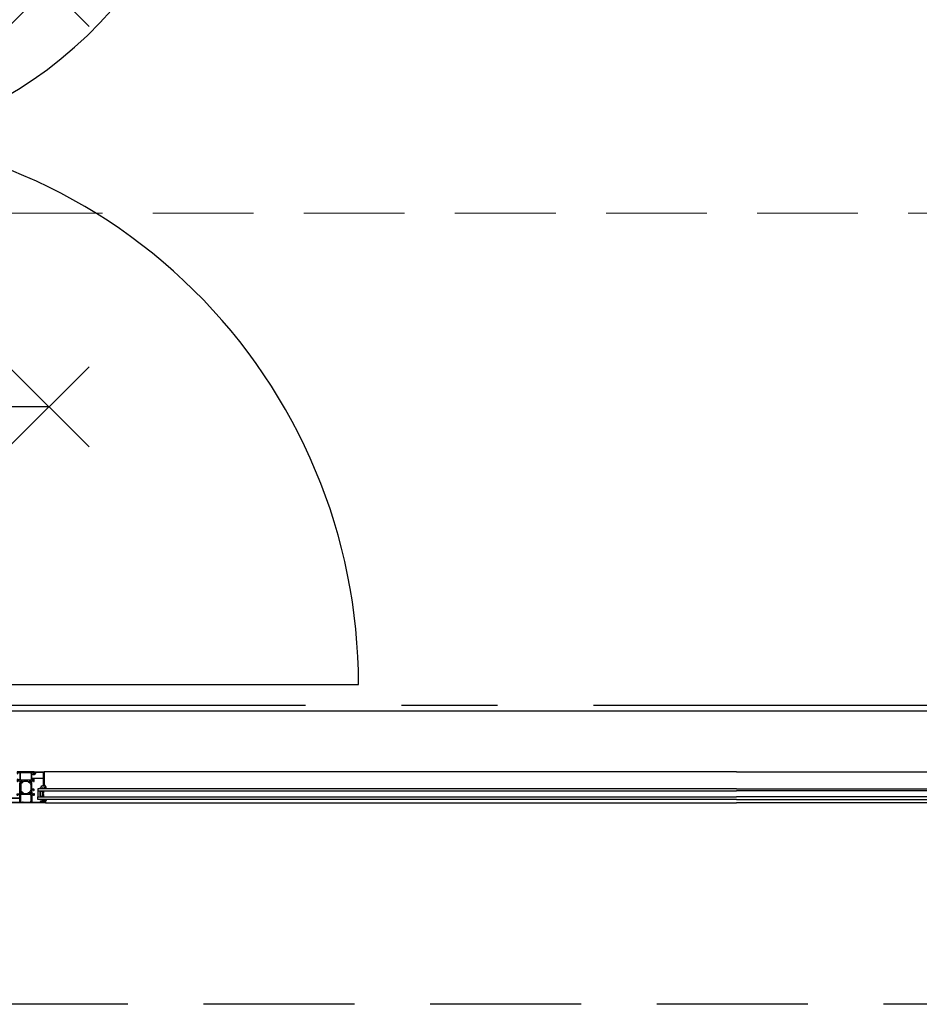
# Model space of a CAD drawing. Header units: millimetres. Extents: x 111285 to 237437, y -9513 to 52045.
# Tile 24 of 117: x 134059 to 135845, y 0 to 1956. Entities that reach past the tile are written whole.
import ezdxf

# ---------------------------------------------------------------- set-up
doc = ezdxf.new("R2010")
doc.units = ezdxf.units.MM
doc.header["$LTSCALE"] = 100
for name, pattern in [('CENTER', [50.8, 31.75, -6.35, 6.35, -6.35]), ('DASHED', [0.75, 0.5, -0.25]), ('DASHED3', [4.5, 3, -1.5])]:
    doc.linetypes.add(name, pattern=pattern)
doc.layers.get('0').update_dxf_attribs({"color": 252})
for name, color, linetype in [('0-aanzicht', 252, 'Continuous'), ('0-BRANDWEER', 252, 'Continuous'), ('0-BUITENKOZIJNEN', 252, 'Continuous'), ('0-HOOFDSTRAMIEN', 1, 'CENTER'), ('_32--BINNENKOZIJN', 1, 'Continuous')]:
    doc.layers.add(name, color=color, linetype=linetype)
doc.layers.add('X-ref binnenlijn', color=252, linetype='Continuous', plot=False)
doc.linetypes.add('ZIGZAG', pattern='A,0.00254,-5.08,[131,ltypeshp.shx,S=5.08,R=0,X=-5.08,Y=0],-10.16,[131,ltypeshp.shx,S=5.08,R=180,X=5.08,Y=0],-5.08', length=20.32254)

# ---------------------------------------------------------------- blocks, each defined once
blk = doc.blocks.new('U-STRAMIEN')
at = {"layer": '0-HOOFDSTRAMIEN', "ltscale": 0.3}
blk.add_lwpolyline([(-5000, 0), (68000, 0)], dxfattribs=at)
blk = doc.blocks.new('60 minuten zelfsluitend')
at = {"layer": '0-BRANDWEER', "color": 1}
for points in [[(-1209.1, 159.1), (-890.9, -159.1), (-572.7, 159.1)], [(-1209.1, -159.1), (-890.9, 159.1), (-572.7, -159.1)], [(572.7, 159.1), (890.9, -159.1), (1209.1, 159.1)], [(572.7, -159.1), (890.9, 159.1), (1209.1, -159.1)], [(-600, 0), (-400, 150), (0, -150), (400, 150), (600, 0)], [(-1050, 0), (1050, 0)]]:
    blk.add_lwpolyline(points, dxfattribs=at)
blk = doc.blocks.new('S 12')
at = {"layer": '_32--BINNENKOZIJN'}
blk.add_lwpolyline([(-52.5, 56.6), (-52.5, 1144.8)], dxfattribs=at)
for centre, radius, start, end in [((-52.5, 44.1), 1100.7, 90, 180.7358), ((-1933.6, 35.6), 822.3, 11.8902, 90.5494)]:
    blk.add_arc(centre, radius, start, end, dxfattribs=at)
at = {"layer": '_32--BINNENKOZIJN', "xscale": -0.5, "yscale": 0.5, "zscale": 0.4999999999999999, "rotation": 90}
blk.add_blockref('60 minuten zelfsluitend', (-1439, 5.1), dxfattribs=at)
at = {"layer": '_32--BINNENKOZIJN', "extrusion": (0, 0, -1), "xscale": -0.5, "yscale": 0.5, "zscale": -0.5, "rotation": 90}
blk.add_blockref('60 minuten zelfsluitend', (604, 5.1), dxfattribs=at)
blk = doc.blocks.new('P-71191BLOCK')
at = {"layer": '0-BUITENKOZIJNEN', "linetype": 'Continuous', "ltscale": 0.25}
blk.add_lwpolyline([(14.4, 46.4), (13, 45.6), (12.5, 45.6, -0.414214), (12.3, 45.8), (12.3, 49.6, -0.414214), (12.5, 49.8), (14.5, 49, 0.9366), (14.9, 48.8), (15.9, 50.5, 0.577375), (15.7, 51), (12.1, 51, -0.414214), (11.4, 51.7), (11.4, 54.2, -0.414214), (11.7, 54.5), (12.3, 54.5, 1), (12.3, 55.5), (9.1, 55.5, 0.412335), (8.3, 54.7, 0.416094), (8.5, 54.5), (9.7, 54.5, -0.414214), (9.9, 54.3), (9.9, 51.5, -0.414214), (9.4, 51), (-3.9, 51, -0.410557), (-4.4, 51.5), (-4.6, 67), (-4.6, 69.5, -0.414214), (-4.1, 70), (-3.2, 70, -0.414214), (-3, 69.8), (-3, 68.9, 1), (-2.2, 68.9), (-2.2, 72, 0.414214), (-2.7, 72.5), (-3, 72.5, 0.414214), (-3.2, 72.3), (-3.2, 71.7, -0.414214), (-3.7, 71.2), (-4.3, 71.2, -0.414214), (-4.8, 71.7), (-4.8, 76.3, -0.414214), (-4.3, 76.8), (-3.7, 76.8, -0.414214), (-3.2, 76.3), (-3.2, 75.7, 0.414214), (-3, 75.5), (-2.7, 75.5, 0.414214), (-2.2, 76), (-2.2, 77.5, 0.414214), (-2.7, 78), (-5.7, 78, 0.414214), (-6.2, 77.5), (-6.2, 0.5, 0.414214), (-5.7, 0), (3.5, 0, 0.414214), (4, 0.5), (4, 2, 0.414214), (3.5, 2.5), (3.4, 2.5, 0.414214), (3.2, 2.3), (3.2, 2, -1), (1.6, 2), (1.6, 6, -1), (3.2, 6), (3.2, 5.7, 0.414214), (3.4, 5.5), (3.5, 5.5, 0.414214), (4, 6), (4, 26.5, -0.414214), (4.5, 27), (10, 27, -0.414214), (10.5, 26.5), (10.5, 23.4, -0.414214), (10.3, 23.2), (8.7, 23.2, 0.414214), (8.5, 23, 0.414214), (9.3, 22.2), (11.6, 22.2, 0.414214), (12.1, 22.7), (12.1, 26.8, -0.414214), (12.3, 27), (15.7, 27, 0.577351), (15.9, 27.5), (14.9, 29.2, 0.936617), (14.5, 29), (12.5, 28.2, -0.414214), (12.3, 28.4), (12.3, 32.2, -0.414214), (12.5, 32.4), (13, 32.4), (14.4, 31.6, 0.999993), (14.8, 31.6), (14.8, 32, 0.267949), (13.3, 34.6), (12.8, 34.8, -0.267949), (12.3, 35.7), (12.3, 42.3, -0.267949), (12.8, 43.2), (13.3, 43.4, 0.267949), (14.8, 46), (14.8, 46.4, 0.999992)], format="xyb", close=True, dxfattribs=at)
at = {"layer": '0-BUITENKOZIJNEN', "linetype": 'Continuous'}
for points in [[(-4.8, 28.9), (-4.8, 32.1, -0.414214), (-4.6, 32.3), (-4.4, 32.3, 0.414214), (-4.2, 32.5), (-4.2, 33.6, 0.414214), (-4.4, 33.8), (-4.6, 33.8, -0.414214), (-4.8, 34), (-4.8, 47.5, -0.414214), (-4.6, 47.7), (-4.4, 47.7, 0.414214), (-4.2, 47.9), (-4.2, 49, -0.414214), (-4, 49.2), (-2.9, 49.2, 0.414214), (-2.7, 49.4, -0.414214), (-2.5, 49.6), (8.8, 49.6, -0.414214), (9, 49.4, 0.414214), (9.2, 49.2), (10.3, 49.2, -0.414214), (10.5, 49), (10.5, 29, -0.414214), (10.3, 28.8), (9.2, 28.8, 0.414214), (9, 28.6, -0.414214), (8.8, 28.4), (4.2, 28.4, -0.414214), (4, 28.6, 0.414214), (3.8, 28.8), (2.8, 28.8, 0.414214), (2.6, 28.6, -0.414214), (2.4, 28.4), (-4.3, 28.4, -0.414214)], [(-0.1, 1.4), (-4.3, 1.4, -0.414214), (-4.8, 1.9), (-4.8, 26.5, -0.414214), (-4.3, 27), (2.1, 27, -0.414214), (2.6, 26.5), (2.6, 8.7, -0.414214), (2.1, 8.2), (1.9, 8.2, 0.414214), (0.4, 6.7), (0.4, 1.9, -0.414214)]]:
    blk.add_lwpolyline(points, format="xyb", close=True, dxfattribs=at)
blk = doc.blocks.new('P-70157BLOCK')
at = {"layer": '0-BUITENKOZIJNEN', "linetype": 'Continuous'}
for points in [[(14.5, 4.8, -0.536675), (14.3, 5.1, -0.301511), (16.2, 6.3), (18, 6.3, -0.414214), (18.5, 5.8), (18.5, -27.2, -0.414214), (18, -27.7), (16.2, -27.7, -0.301511), (14.3, -26.5, -0.536675), (14.5, -26.2), (16.2, -26.2, 0.414214), (16.7, -25.7), (16.7, -23.2, 0.414214), (16.2, -22.7), (2.7, -22.7, 0.414214), (2.2, -23.2), (2.2, -25.7, 0.414214), (2.7, -26.2), (4.1, -26.2, -0.553992), (4.3, -26.5, -0.287008), (2.7, -27.5), (-0.1, -27.5, -0.414214), (-1.1, -26.5), (-1.1, -26.4, -0.414214), (-0.9, -26.2), (0.3, -26.2, 0.414214), (0.5, -26), (0.5, -23.4, 0.414214), (-0.2, -22.7), (-0.2, -22.7), (-2.9, -22.7), (-2.9, -22.7, -0.57735), (-3.1, -22.3), (-2.8, -21.6), (-2.1, -20.5, -1), (-1.8, -20.7), (-0.3, -21.3, 0.534511), (0, -21.1), (0, -21.1), (0, -17.5, 0.414214), (-0.2, -17.3), (-0.7, -17.3), (-0.7, -17.3), (-2.1, -18.1, -1.077346), (-2.5, -18.1), (-2.5, -17.7, -0.267949), (-1, -15.1), (-1, -15.1), (-0.5, -14.9, 0.267949), (0, -14), (0, -10.7), (0, -10.7), (0, -7.4, 0.267949), (-0.5, -6.5), (-0.5, -6.5), (-1, -6.3, -0.267949), (-2.5, -3.7), (-2.5, -3.7), (-2.5, -3.3, -1.077346), (-2.1, -3.3), (-0.7, -4.1), (-0.2, -4.1, 0.414214), (0, -3.9), (0, -3.9), (0, -0.3), (0, -0.3, 0.534511), (-0.3, -0.1), (-1.8, -0.7), (-1.8, -0.7, -1), (-2.1, -0.9), (-2.1, -0.9), (-2.8, 0.2), (-2.8, 0.2), (-3.1, 0.8, -0.57735), (-2.9, 1.3), (-2.9, 1.3), (-0.2, 1.3, 0.414214), (0.5, 2), (0.5, 4.6, 0.414214), (0.3, 4.8), (-0.9, 4.8, -0.414214), (-1.1, 5), (-1.1, 5.1, -0.414214), (-0.1, 6.1), (2.7, 6.1, -0.287008), (4.3, 5.1, -0.553992), (4.1, 4.8), (2.7, 4.8, 0.414214), (2.2, 4.3), (2.2, 1.8, 0.414214), (2.7, 1.3), (16.2, 1.3, 0.414214), (16.7, 1.8), (16.7, 4.3, 0.414214), (16.2, 4.8)], [(17.1, -5.7), (17.1, -5.7), (17.1, -2.2), (17.1, -2.2, 0.414214), (16.9, -2, -0.414214), (16.7, -1.8), (16.7, -0.7), (16.7, -0.7, 0.414214), (16.5, -0.5), (15.4, -0.5, -0.414214), (15.2, -0.3, 0.414214), (15, -0.1), (3.5, -0.1), (3.5, -0.1, 0.414214), (3.3, -0.3, -0.414214), (3.1, -0.5), (2, -0.5, 0.414214), (1.8, -0.7), (1.8, -1.8), (1.8, -20.7), (1.8, -20.7, 0.414214), (2, -20.9), (3.1, -20.9, -0.414214), (3.3, -21.1, 0.414214), (3.5, -21.3), (15, -21.3, 0.414214), (15.2, -21.1), (15.2, -21.1, -0.414214), (15.4, -20.9), (15.4, -20.9), (16.5, -20.9, 0.414214), (16.7, -20.7), (16.7, -20.7), (16.7, -19.6), (16.7, -19.6, -0.414214), (16.9, -19.4), (16.9, -19.4, 0.414214), (17.1, -19.2), (17.1, -19.2)]]:
    blk.add_lwpolyline(points, format="xyb", close=True, dxfattribs=at)
blk = doc.blocks.new('SR2-horizontal')
at = {"linetype": 'Continuous', "ltscale": 0.25}
for p, q in [((428, -400), (1800, -400)), ((1800, -462), (425.6, -462))]:
    blk.add_line(p, q, dxfattribs=at)
at = {"linetype": 'Continuous'}
for p, q in [((412.9, -424), (412.9, -412)), ((412.9, -424), (1800, -424)), ((412.9, -428), (412.9, -424)), ((1800, -428), (412.9, -428)), ((419.5, -412), (417.5, -414)), ((417.5, -414), (417.5, -422)), ((417.5, -422), (419.5, -424)), ((418.5, -422), (418.5, -414)), ((418.5, -414), (419.5, -414)), ((419.5, -422), (418.5, -422)), ((424.5, -412), (419.5, -412)), ((419.5, -414), (419.5, -413)), ((419.5, -413), (423, -413)), ((419.5, -423), (419.5, -422)), ((423, -423), (419.5, -423)), ((419.5, -424), (424.5, -424)), ((423, -413), (423, -423)), ((423.3, -418), (424.5, -416.8)), ((424.5, -419.2), (423.3, -418)), ((424.5, -416.8), (424.5, -412)), ((424.5, -424), (424.5, -419.2))]:
    blk.add_line(p, q, dxfattribs=at)
blk.add_lwpolyline([(1800, -407), (412.9, -407), (412.9, -412), (1800, -412)], dxfattribs=at)
for points in [[(426.5, -406.7), (426.5, -406.7, 0.150479), (426.7, -406.8), (426.7, -406.8), (428.2, -406.8), (428.2, -406.8, -0.203155), (430.2, -406.8), (430.2, -406.8), (430.5, -406.8), (430.5, -406.8, 0.321315), (428.2, -403.6), (428.2, -403.6), (428.2, -403.7), (428.2, -403.7, -0.414214), (427.7, -404.2), (427.7, -404.2), (425.8, -404.2), (425.8, -404.2, -0.414214), (425.3, -403.7), (425.3, -403.7), (425.3, -403), (425.3, -403, -0.414214), (425.5, -402.8), (425.5, -402.8), (425.5, -402.8), (425.6, -402.8), (425.6, -402.8, 0.414214), (425.9, -402.5), (425.9, -402.5), (425.9, -402.3), (425.9, -402.3), (425.1, -401.7), (425.1, -401.7), (422.9, -401.7), (422.9, -401.7), (422.1, -402.3), (422.1, -402.3), (422.1, -402.5), (422.1, -402.5, 0.414214), (422.4, -402.8), (422.4, -402.8), (422.5, -402.8), (422.5, -402.8, -0.414214), (422.7, -403), (422.7, -403), (422.7, -403.7), (422.7, -403.7, -0.414214), (422.2, -404.2), (422.2, -404.2), (421, -404.2), (421, -404.2, 0.216855), (421, -404.6), (421, -404.6, 0.246521), (421.2, -404.8, -0.121194)], [(423.5, -404.2), (423.5, -404.2), (423.5, -402.8), (423.5, -402.8, -0.414214), (423.8, -402.5), (423.8, -402.5), (424.2, -402.5), (424.2, -402.5, -0.414214), (424.5, -402.8), (424.5, -402.8), (424.5, -404), (424.5, -404, -0.300021), (424.3, -404.3), (424.3, -404.3), (423.9, -404.4, -0.538437)], [(426.9, -406), (426.9, -406, 0.024804), (425.8, -405.4), (425.8, -405.4, -0.78183), (425.9, -404.8), (425.9, -404.8), (427.7, -404.8), (427.7, -404.8, 0.138255), (428.3, -404.6), (428.3, -404.6, -0.29655), (428.6, -404.6), (428.6, -404.6, -0.093259), (429.3, -405.3), (429.3, -405.3, -0.587696), (429.1, -405.8), (429.1, -405.8, 0.095255), (427.8, -406.1, -0.257242)], [(382.4, -418.7), (382.4, -418.7, 0.414214), (382.2, -418.5), (381.2, -418.5, 0.609065), (381, -418.8, -1.936492), (379.8, -418.8, 0.609065), (379.6, -418.5), (378.6, -418.5, 0.534511), (378.4, -418.8), (379, -420.2, -0.376373), (378.4, -422.1), (377.3, -422.7, 0.267949), (377, -423.1), (377, -438.9, 0.267949), (377.3, -439.3), (378.4, -439.9, -0.376373), (379, -441.8), (378.4, -443.2, 0.534511), (378.6, -443.5), (379.6, -443.5, 0.609065), (379.8, -443.2, -1.936492), (381, -443.2, 0.609065), (381.2, -443.5), (382.2, -443.5, 0.414214), (382.4, -443.3), (382.4, -442.7), (381.5, -441.3, -0.126173), (381.5, -441.1, 0.233397), (380.1, -438.4, -0.239087), (379, -436.4), (379, -425.6, -0.239087), (380.1, -423.6, 0.233397), (381.5, -420.9, -0.126173), (381.5, -420.7), (382.4, -419.2)], [(396.5, -420.9, 0.126173), (396.5, -420.7), (395.6, -419.2), (395.6, -418.7, -0.414214), (395.8, -418.5), (396.8, -418.5, -0.609065), (397, -418.8, 1.936492), (398.2, -418.8, -0.609065), (398.4, -418.5), (399.4, -418.5), (399.4, -418.5, -0.534511), (399.6, -418.8), (399.6, -418.8), (399, -420.2, 0.376373), (399.6, -422.1), (400.7, -422.7, -0.267949), (401, -423.1), (401, -425.5, 0.414214), (401.5, -426), (404.2, -426, 0.414214), (404.5, -425.7), (404.5, -425.1, -1), (405.5, -425.1), (405.5, -426.7, -0.414214), (405, -427.2), (401.5, -427.2, 0.414214), (401, -427.7), (401, -438.9, -0.267949), (400.7, -439.3), (399.6, -439.9, 0.376373), (399, -441.8), (399.6, -443.2, -0.534511), (399.4, -443.5), (398.4, -443.5, -0.609065), (398.2, -443.2, 1.936492), (397, -443.2, -0.609065), (396.8, -443.5), (395.8, -443.5), (395.8, -443.5, -0.414214), (395.6, -443.3), (395.6, -443.3), (395.6, -442.7), (396.5, -441.3, 0.126173), (396.5, -441.1, -0.233397), (397.9, -438.4, 0.239087), (399, -436.4), (399, -425.6, 0.239087), (397.9, -423.6, -0.233397)], [(430.2, -428.3), (427.1, -428.3, 0.191979), (424, -429.5, -0.398651), (421.8, -429.5, 0.191979), (418.7, -428.3), (416.6, -428.3, 0.414214), (416.4, -428.5), (416.4, -428.7, 0.326741), (416.9, -429.2, -0.302866), (419.5, -431.3), (420, -433.1, 0.33328), (421.1, -433.9), (422.1, -433.9, -0.198912), (422.3, -434), (422.9, -434.6, 0.493145), (423.2, -434.6), (423.6, -434, -0.267949), (423.8, -433.9), (425.8, -433.9, -0.414214), (426, -434.1), (426, -436, 0.635409), (426.4, -436.2, 0.209907), (429.1, -429.8, 0.491509), (428.7, -429.6, 0.194986), (426.6, -431.4, -1.088983), (426.2, -431.1, -0.162066), (429.9, -429, 0.416129), (430.4, -428.5), (430.4, -428.5, 0.414214)]]:
    blk.add_lwpolyline(points, format="xyb", close=True, dxfattribs=at)
at = {"layer": '0-BUITENKOZIJNEN', "linetype": 'Continuous'}
blk.add_lwpolyline([(424.1, -435.6), (424.1, -435.6, -0.414214), (424.6, -436.1), (424.6, -447.1), (424.6, -447.1, -0.454262), (423.6, -448.3), (415.9, -448.3), (405.6, -448.3), (403.3, -448.3, -0.767327), (403.2, -447.9), (403.9, -446.7, 0.198912), (404, -446.5), (404, -446.4, 0.414214), (403.8, -446.2), (403.3, -446.2, 0.131652), (403.1, -446.3), (402, -447.7, 0.767327), (402.4, -449.4), (405.4, -449.4), (415.9, -449.4), (423.6, -449.4, -0.421807), (424.6, -450.4), (424.3, -459, -0.406661), (422.8, -460.5), (415.9, -460.5), (409.7, -460.5, -0.267949), (409.3, -460.2), (407.8, -457.1, 0.267949), (406, -456.1), (403.6, -456.1, 0.668179), (403.2, -457), (403.8, -457.5, 0.467105), (404.3, -457.5, -0.245393), (404.6, -457.3), (405.9, -457.3, -0.267949), (406.8, -457.8), (407.8, -460, -0.57735), (407.4, -460.8), (406.7, -460.8, 0.414214), (406.5, -461), (406.5, -461.5, 0.414214), (407, -462), (415.9, -462), (425.3, -462), (425.3, -462, 0.414214), (425.8, -461.5), (425.8, -434.6, 0.414214), (425.3, -434.1), (425.3, -434.1), (424, -434.1), (424, -434.1, 0.414214), (423.5, -434.6), (423.5, -434.6), (423.5, -435.1), (423.5, -435.1, 0.414214), (424, -435.6), (424.1, -435.6), (424, -435.6), (424, -435.6)], format="xyb", close=True, dxfattribs=at)
at = {"linetype": 'ZIGZAG', "ltscale": 0.25, "rotation": 270}
blk.add_blockref('P-71191BLOCK', (350, -406.2), dxfattribs=at)
at = {"linetype": 'ZIGZAG', "rotation": 270}
blk.add_blockref('P-70157BLOCK', (399.7, -443.5), dxfattribs=at)
blk = doc.blocks.new('onderlegger beganegrond')
at = {"linetype": 'Continuous', "ltscale": 0.25}
for p, q in [((9330, 462), (10704.4, 462)), ((10702, 400), (9330, 400))]:
    blk.add_line(p, q, dxfattribs=at)
at = {"linetype": 'Continuous'}
for p, q in [((9330, 428), (10717.1, 428)), ((10717.1, 424), (9330, 424))]:
    blk.add_line(p, q, dxfattribs=at)
at = {"linetype": 'DASHED', "lineweight": 0, "ltscale": 4}
blk.add_lwpolyline([(7571.2, 1571.4), (43680, 1570.2)], dxfattribs=at)
at = {"linetype": 'Continuous'}
blk.add_lwpolyline([(9330, 407), (10717.1, 407), (10717.1, 412), (9330, 412)], dxfattribs=at)
at = {"layer": '0-aanzicht', "linetype": 'DASHED3'}
blk.add_lwpolyline([(64822, 0), (15, 0), (15, 15), (0, 15), (0, 44373), (15, 44373), (15, 44388), (33060, 44388)], dxfattribs=at)
at = {"layer": 'X-ref binnenlijn'}
blk.add_lwpolyline([(65120, 12574), (32630, 12574), (32630, 12638), (7405, 12638), (7405, 16138), (32630, 16138), (32630, 29144), (7405, 29144), (7405, 32644), (32630, 32644), (32630, 43805), (583, 43805), (583, 583), (43680, 583)], dxfattribs=at)
at = {"xscale": -1, "rotation": 180}
blk.add_blockref('SR2-horizontal', (7530, 0), dxfattribs=at)

msp = doc.modelspace()

# ---------------------------------------------------------------- linework, layer by layer
at = {"linetype": 'Continuous', "ltscale": 0.25}
for p, q in [((135482, 462), (134107.6, 462)), ((134110, 400), (135482, 400))]:
    msp.add_line(p, q, dxfattribs=at)
at = {"linetype": 'Continuous'}
for p, q in [((135482, 428), (134094.9, 428)), ((134094.9, 428), (134094.9, 424)), ((134094.9, 424), (135482, 424)), ((134094.9, 424), (134094.9, 412)), ((134099.5, 422), (134101.5, 424)), ((134099.5, 414), (134099.5, 422)), ((134101.5, 412), (134099.5, 414)), ((134101.5, 422), (134100.5, 422)), ((134100.5, 422), (134100.5, 414)), ((134100.5, 414), (134101.5, 414)), ((134101.5, 424), (134106.5, 424)), ((134105, 423), (134101.5, 423)), ((134101.5, 423), (134101.5, 422)), ((134101.5, 414), (134101.5, 413)), ((134101.5, 413), (134105, 413)), ((134106.5, 412), (134101.5, 412)), ((134105, 413), (134105, 423)), ((134106.5, 419.2), (134105.3, 418)), ((134105.3, 418), (134106.5, 416.8)), ((134106.5, 424), (134106.5, 419.2)), ((134106.5, 416.8), (134106.5, 412))]:
    msp.add_line(p, q, dxfattribs=at)
for points in [[(134064.4, 418.7), (134064.4, 418.7, -0.414214), (134064.2, 418.5), (134063.2, 418.5, -0.609065), (134063, 418.8, 1.936492), (134061.8, 418.8, -0.609065), (134061.6, 418.5), (134060.6, 418.5, -0.534511), (134060.4, 418.8), (134061, 420.2, 0.376373), (134060.4, 422.1), (134059.3, 422.7, -0.267949), (134059, 423.1), (134059, 438.9, -0.267949), (134059.3, 439.3), (134060.4, 439.9, 0.376373), (134061, 441.8), (134060.4, 443.2, -0.534511), (134060.6, 443.5), (134061.6, 443.5, -0.609065), (134061.8, 443.2, 1.936492), (134063, 443.2, -0.609065), (134063.2, 443.5), (134064.2, 443.5, -0.414214), (134064.4, 443.3), (134064.4, 442.8), (134063.5, 441.3, 0.126173), (134063.5, 441.1, -0.233397), (134062.1, 438.4, 0.239087), (134061, 436.4), (134061, 425.6, 0.239087), (134062.1, 423.6, -0.233397), (134063.5, 420.9, 0.126173), (134063.5, 420.7), (134064.4, 419.3)], [(134078.5, 420.9, -0.126173), (134078.5, 420.7), (134077.6, 419.3), (134077.6, 418.7, 0.414214), (134077.8, 418.5), (134078.8, 418.5, 0.609065), (134079, 418.8, -1.936492), (134080.2, 418.8, 0.609065), (134080.4, 418.5), (134081.4, 418.5), (134081.4, 418.5, 0.534511), (134081.6, 418.8), (134081.6, 418.8), (134081, 420.2, -0.376373), (134081.6, 422.1), (134082.7, 422.7, 0.267949), (134082.9, 423.1), (134082.9, 425.5, -0.414214), (134083.4, 426), (134086.1, 426, -0.414214), (134086.4, 425.7), (134086.4, 425.1, 1), (134087.4, 425.1), (134087.4, 426.7, 0.414214), (134086.9, 427.2), (134083.4, 427.2, -0.414214), (134082.9, 427.7), (134082.9, 438.9, 0.267949), (134082.7, 439.3), (134081.6, 439.9, -0.376373), (134081, 441.8), (134081.6, 443.2, 0.534511), (134081.4, 443.5), (134080.4, 443.5, 0.609065), (134080.2, 443.2, -1.936492), (134079, 443.2, 0.609065), (134078.8, 443.5), (134077.8, 443.5), (134077.8, 443.5, 0.414214), (134077.6, 443.3), (134077.6, 443.3), (134077.6, 442.8), (134078.5, 441.3, -0.126173), (134078.5, 441.1, 0.233397), (134079.9, 438.4, -0.239087), (134080.9, 436.4), (134080.9, 425.6, -0.239087), (134079.9, 423.6, 0.233397)], [(134112.2, 428.3), (134109.1, 428.3, -0.191979), (134106, 429.5, 0.398651), (134103.8, 429.5, -0.191979), (134100.7, 428.3), (134098.6, 428.3, -0.414214), (134098.4, 428.5), (134098.4, 428.7, -0.326741), (134098.9, 429.2, 0.302866), (134101.5, 431.3), (134102, 433.1, -0.33328), (134103.1, 433.9), (134104.1, 433.9, 0.198912), (134104.3, 434), (134104.9, 434.6, -0.493145), (134105.2, 434.6), (134105.6, 434, 0.267949), (134105.8, 433.9), (134107.8, 433.9, 0.414214), (134108, 434.1), (134108, 436, -0.635409), (134108.4, 436.2, -0.209907), (134111.1, 429.8, -0.491509), (134110.7, 429.6, -0.194986), (134108.6, 431.4, 1.088983), (134108.2, 431.1, 0.162066), (134111.9, 429, -0.416129), (134112.4, 428.5), (134112.4, 428.5, -0.414214)], [(134108.5, 406.7), (134108.5, 406.7, -0.150479), (134108.7, 406.8), (134108.7, 406.8), (134110.2, 406.8), (134110.2, 406.8, 0.203155), (134112.2, 406.8), (134112.2, 406.8), (134112.5, 406.8), (134112.5, 406.8, -0.321315), (134110.2, 403.6), (134110.2, 403.6), (134110.2, 403.7), (134110.2, 403.7, 0.414214), (134109.7, 404.2), (134109.7, 404.2), (134107.8, 404.2), (134107.8, 404.2, 0.414214), (134107.3, 403.7), (134107.3, 403.7), (134107.3, 403), (134107.3, 403, 0.414214), (134107.5, 402.8), (134107.5, 402.8), (134107.5, 402.8), (134107.6, 402.8), (134107.6, 402.8, -0.414214), (134107.9, 402.5), (134107.9, 402.5), (134107.9, 402.3), (134107.9, 402.3), (134107.1, 401.7), (134107.1, 401.7), (134104.9, 401.7), (134104.9, 401.7), (134104.1, 402.3), (134104.1, 402.3), (134104.1, 402.5), (134104.1, 402.5, -0.414214), (134104.4, 402.8), (134104.4, 402.8), (134104.5, 402.8), (134104.5, 402.8, 0.414214), (134104.7, 403), (134104.7, 403), (134104.7, 403.7), (134104.7, 403.7, 0.414214), (134104.2, 404.2), (134104.2, 404.2), (134103, 404.2), (134103, 404.2, -0.216855), (134103, 404.6), (134103, 404.6, -0.246521), (134103.2, 404.8, 0.121194)], [(134105.5, 404.2), (134105.5, 404.2), (134105.5, 402.8), (134105.5, 402.8, 0.414214), (134105.8, 402.5), (134105.8, 402.5), (134106.2, 402.5), (134106.2, 402.5, 0.414214), (134106.5, 402.8), (134106.5, 402.8), (134106.5, 404), (134106.5, 404, 0.300021), (134106.3, 404.3), (134106.3, 404.3), (134105.9, 404.4, 0.538437)], [(134108.9, 406), (134108.9, 406, -0.024804), (134107.8, 405.4), (134107.8, 405.4, 0.78183), (134107.9, 404.8), (134107.9, 404.8), (134109.7, 404.8), (134109.7, 404.8, -0.138255), (134110.3, 404.6), (134110.3, 404.6, 0.29655), (134110.6, 404.6), (134110.6, 404.6, 0.093259), (134111.3, 405.3), (134111.3, 405.3, 0.587696), (134111, 405.8), (134111, 405.8, -0.095255), (134109.8, 406.1, 0.257242)]]:
    msp.add_lwpolyline(points, format="xyb", close=True, dxfattribs=at)
msp.add_lwpolyline([(135482, 407), (134094.9, 407), (134094.9, 412), (135482, 412)], dxfattribs=at)
at = {"layer": '0-BUITENKOZIJNEN', "linetype": 'Continuous'}
msp.add_lwpolyline([(134059, 440.6, 0.57735), (134059.4, 440.4), (134060.1, 440.7), (134061.2, 441.4, 1), (134061, 441.7), (134060.4, 443.2, -0.534511), (134060.6, 443.5), (134060.6, 443.5), (134064.2, 443.5, -0.414214), (134064.4, 443.3), (134064.4, 442.8), (134064.4, 442.8), (134063.6, 441.4, 1.077346), (134063.6, 441), (134064, 441, 0.267949), (134066.6, 442.5), (134066.6, 442.5), (134066.8, 443, -0.267949), (134067.7, 443.5), (134071, 443.5), (134071, 443.5), (134074.3, 443.5, -0.267949), (134075.2, 443), (134075.2, 443), (134075.4, 442.5, 0.267949), (134078, 441), (134078, 441), (134078.4, 441, 1.077346), (134078.4, 441.4), (134077.6, 442.8), (134077.6, 443.3, -0.414214), (134077.8, 443.5), (134077.8, 443.5), (134081.4, 443.5), (134081.4, 443.5, -0.534511), (134081.6, 443.2), (134081, 441.7), (134081, 441.7, 1), (134080.8, 441.4), (134080.8, 441.4), (134081.9, 440.7), (134081.9, 440.7), (134082.5, 440.4, 0.57735), (134083, 440.6), (134083, 440.6), (134083, 443.3, -0.414214), (134083.7, 444), (134086.3, 444, -0.414214), (134086.5, 443.8), (134086.5, 442.6, 0.414214), (134086.7, 442.4), (134086.8, 442.4, 0.414214), (134087.8, 443.4), (134087.8, 446.2, 0.287008), (134086.8, 447.8, 0.553992), (134086.5, 447.6), (134086.5, 446.2, -0.414214), (134086, 445.7), (134083.5, 445.7, -0.414214), (134083, 446.2), (134083, 459.7, -0.414214), (134083.5, 460.2), (134086, 460.2, -0.414214), (134086.5, 459.7), (134086.5, 458, 0.536675), (134086.8, 457.8, 0.301511), (134088, 459.7), (134088, 461.5, 0.414214), (134087.5, 462), (134054.5, 462, 0.414214)], format="xyb", dxfattribs=at)
for points in [[(134076, 460.6), (134076, 460.6), (134079.5, 460.6), (134079.5, 460.6, -0.414214), (134079.7, 460.4, 0.414214), (134079.9, 460.2), (134081, 460.2), (134081, 460.2, -0.414214), (134081.2, 460), (134081.2, 458.9, 0.414214), (134081.4, 458.7, -0.414214), (134081.6, 458.5), (134081.6, 447), (134081.6, 447, -0.414214), (134081.4, 446.8, 0.414214), (134081.2, 446.6), (134081.2, 445.5, -0.414214), (134081, 445.3), (134079.9, 445.3), (134061, 445.3), (134061, 445.3, -0.414214), (134060.8, 445.5), (134060.8, 446.6, 0.414214), (134060.6, 446.8, -0.414214), (134060.4, 447), (134060.4, 458.5, -0.414214), (134060.6, 458.7), (134060.6, 458.7, 0.414214), (134060.8, 458.9), (134060.8, 458.9), (134060.8, 460, -0.414214), (134061, 460.2), (134061, 460.2), (134062.1, 460.2), (134062.1, 460.2, 0.414214), (134062.3, 460.4), (134062.3, 460.4, -0.414214), (134062.5, 460.6), (134062.5, 460.6)], [(134106.1, 435.6), (134106.1, 435.6, 0.414214), (134106.6, 436.1), (134106.6, 447.1), (134106.6, 447.1, 0.454262), (134105.6, 448.3), (134097.9, 448.3), (134087.6, 448.3), (134085.3, 448.3, 0.767327), (134085.2, 447.9), (134085.9, 446.7, -0.198912), (134086, 446.5), (134086, 446.4, -0.414214), (134085.8, 446.2), (134085.3, 446.2, -0.131652), (134085.1, 446.3), (134084, 447.7, -0.767327), (134084.4, 449.4), (134087.4, 449.4), (134097.9, 449.4), (134105.6, 449.4, 0.421807), (134106.6, 450.4), (134106.3, 459, 0.406661), (134104.8, 460.5), (134097.9, 460.5), (134091.7, 460.5, 0.267949), (134091.3, 460.3), (134089.8, 457.1, -0.267949), (134088, 456.1), (134085.6, 456.1, -0.668179), (134085.2, 457), (134085.8, 457.5, -0.467105), (134086.3, 457.5, 0.245393), (134086.6, 457.3), (134087.9, 457.3, 0.267949), (134088.8, 457.8), (134089.8, 460.1, 0.57735), (134089.4, 460.8), (134088.7, 460.8, -0.414214), (134088.5, 461), (134088.5, 461.5, -0.414214), (134089, 462), (134097.9, 462), (134107.3, 462), (134107.3, 462, -0.414214), (134107.8, 461.5), (134107.8, 434.6, -0.414214), (134107.3, 434.1), (134107.3, 434.1), (134106, 434.1), (134106, 434.1, -0.414214), (134105.5, 434.6), (134105.5, 434.6), (134105.5, 435.1), (134105.5, 435.1, -0.414214), (134106, 435.6), (134106.1, 435.6), (134106, 435.6), (134106, 435.6)], [(134060.9, 401.4), (134064.1, 401.4, 0.414214), (134064.3, 401.6), (134064.3, 401.8, -0.414214), (134064.5, 402), (134065.6, 402, -0.414214), (134065.8, 401.8), (134065.8, 401.6, 0.414214), (134066, 401.4), (134079.5, 401.4, 0.414214), (134079.7, 401.6), (134079.7, 401.8, -0.414214), (134079.9, 402), (134081, 402, 0.414214), (134081.2, 402.2), (134081.2, 403.3, -0.414214), (134081.4, 403.5, 0.414214), (134081.6, 403.7), (134081.6, 415, 0.414214), (134081.4, 415.2, -0.414214), (134081.2, 415.4), (134081.2, 416.5, 0.414214), (134081, 416.7), (134061, 416.7, 0.414214), (134060.8, 416.5), (134060.8, 415.4, -0.414214), (134060.6, 415.2, 0.414214), (134060.4, 415), (134060.4, 410.4, 0.414214), (134060.6, 410.2, -0.414214), (134060.8, 410), (134060.8, 409, -0.414214), (134060.6, 408.8, 0.414214), (134060.4, 408.6), (134060.4, 401.9, 0.414214)]]:
    msp.add_lwpolyline(points, format="xyb", close=True, dxfattribs=at)
at = {"layer": '0-BUITENKOZIJNEN', "linetype": 'Continuous', "ltscale": 0.25}
msp.add_lwpolyline([(134059, 421.9, -0.577351), (134059.4, 422.1), (134061.2, 421.1, -0.936617), (134061, 420.7), (134060.2, 418.7, 0.414214), (134060.4, 418.5), (134064.2, 418.5, 0.414214), (134064.4, 418.7), (134064.4, 419.2), (134063.6, 420.6, -0.999993), (134063.6, 421), (134064, 421, -0.267949), (134066.6, 419.5), (134066.8, 419, 0.267949), (134067.7, 418.5), (134074.3, 418.5, 0.267949), (134075.2, 419), (134075.4, 419.5, -0.267949), (134078, 421), (134078.4, 421, -0.999992), (134078.4, 420.6), (134077.6, 419.2), (134077.6, 418.7, 0.414214), (134077.8, 418.5), (134081.6, 418.5, 0.414214), (134081.8, 418.7), (134081, 420.7, -0.9366), (134080.8, 421.1), (134082.5, 422.1, -0.577375), (134083, 421.9), (134083, 418.3, 0.414214), (134083.7, 417.6), (134086.2, 417.6, 0.414214), (134086.5, 417.9), (134086.5, 418.5, -1), (134087.5, 418.5), (134087.5, 415.3, -0.412335), (134086.7, 414.5, -0.416094), (134086.5, 414.7), (134086.5, 415.9, 0.414214), (134086.3, 416.1), (134083.5, 416.1, 0.414214), (134083, 415.6), (134083, 402.3, 0.410557), (134083.5, 401.8), (134099, 401.6), (134101.5, 401.6, 0.414214), (134102, 402.1), (134102, 403, 0.414214), (134101.8, 403.2), (134100.9, 403.2, -1), (134100.9, 404), (134104, 404, -0.414214), (134104.5, 403.5), (134104.5, 403.2, -0.414214), (134104.3, 403), (134103.7, 403, 0.414214), (134103.2, 402.5), (134103.2, 401.9, 0.414214), (134103.7, 401.4), (134108.3, 401.4, 0.414214), (134108.8, 401.9), (134108.8, 402.5, 0.414214), (134108.3, 403), (134107.7, 403, -0.414214), (134107.5, 403.2), (134107.5, 403.5, -0.414214), (134108, 404), (134109.5, 404, -0.414214), (134110, 403.5), (134110, 400.5, -0.414214), (134109.5, 400), (134032.5, 400, -0.414214)], format="xyb", dxfattribs=at)

# ---------------------------------------------------------------- block references
msp.add_blockref('onderlegger beganegrond', (126152, 0))
at = {"layer": '0-HOOFDSTRAMIEN'}
msp.add_blockref('U-STRAMIEN', (126482, 594), dxfattribs=at)
at = {"layer": '_32--BINNENKOZIJN', "rotation": 270}
msp.add_blockref('S 12', (133587, 583), dxfattribs=at)

doc.saveas('drawing.dxf')
